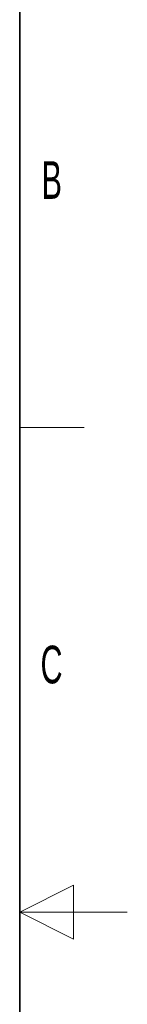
# Paper-space layout 'Blatt3' of a CAD drawing. Header units: millimetres. Extents: x 5 to 418, y 2 to 292.
# Tile 82 of 83: x 408 to 418, y 139 to 230. Entities that reach past the tile are written whole.
import ezdxf

# ---------------------------------------------------------------- set-up
doc = ezdxf.new("R2010")
doc.units = ezdxf.units.MM
doc.layers.add('SLD-0', color=7, linetype='Continuous')
doc.styles.add('SLDTEXTSTYLE0', font='TXT', dxfattribs={"width": 0.605})

psp = doc.layouts.new('Blatt3')

# ---------------------------------------------------------------- linework, layer by layer
at = {"layer": 'SLD-0', "lineweight": 35}
psp.add_line((408, 12), (408, 282.5), dxfattribs=at)
at = {"layer": 'SLD-0', "lineweight": 18}
psp.add_line((408, 192.25), (414, 192.25), dxfattribs=at)
at = {"layer": 'SLD-0', "color": 7, "linetype": 'Continuous', "lineweight": 18}
for p, q in [((413, 149.75), (408, 147.25)), ((413, 144.75), (413, 149.75)), ((418, 147.25), (408, 147.25)), ((408, 147.25), (413, 144.75))]:
    psp.add_line(p, q, dxfattribs=at)

# ---------------------------------------------------------------- texts
at = {"layer": 'SLD-0', "char_height": 3.5, "attachment_point": 2, "style": 'SLDTEXTSTYLE0'}
for s, insert in [('B', (410.9816, 217.0011)), ('C', (410.9597, 172.0011))]:
    psp.add_mtext(s, dxfattribs=dict(at, insert=insert))

doc.saveas('drawing.dxf')
